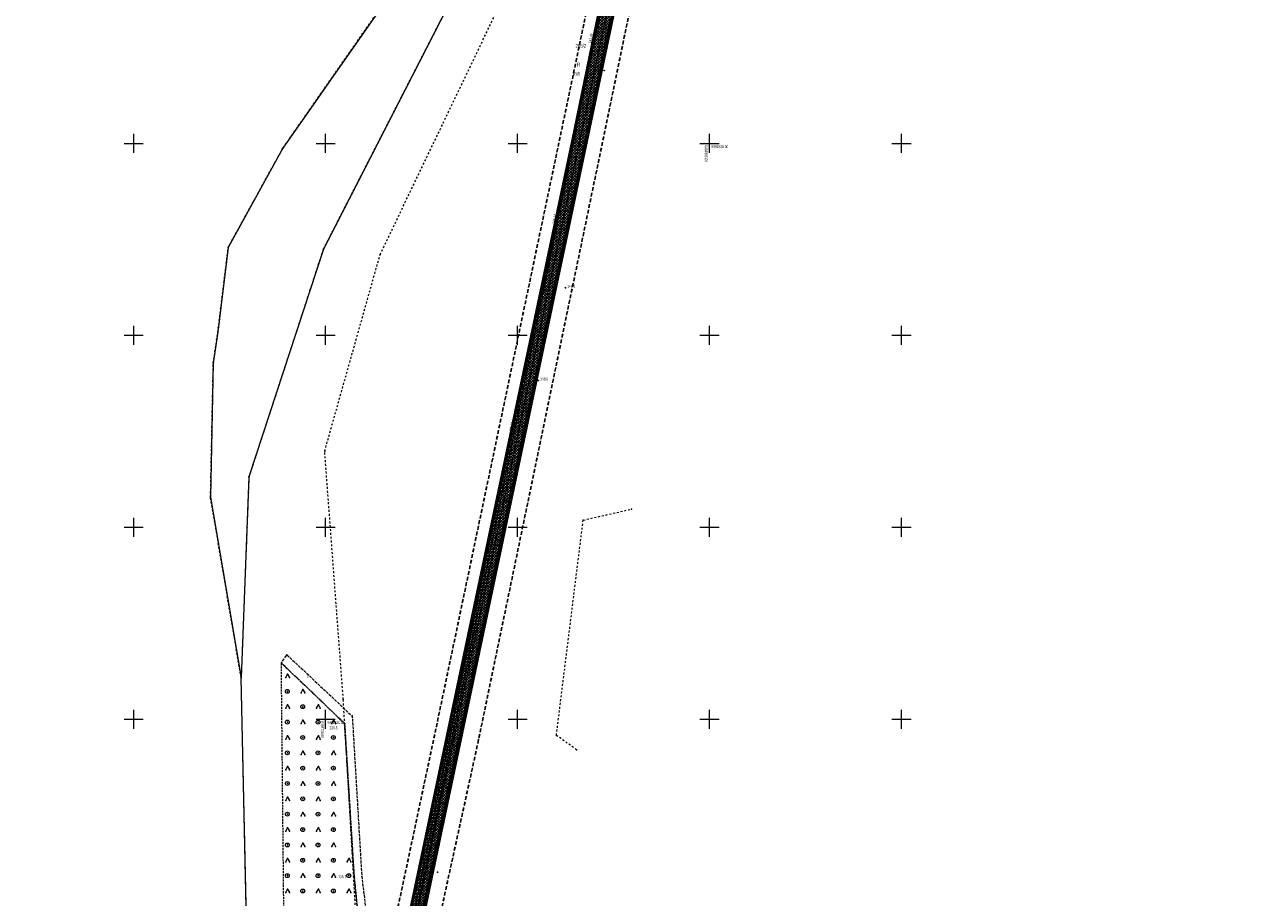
# Model space of a CAD drawing. Extents: x 6456700 to 6518119, y 5963420 to 5980059.
# Tile 123 of 256: x 6511890 to 6512212, y 5964903 to 5965130. Entities that reach past the tile are written whole.
import ezdxf
from ezdxf.enums import TextEntityAlignment as Align

# ---------------------------------------------------------------- set-up
doc = ezdxf.new("R2010")
doc.units = 0
doc.header["$MEASUREMENT"] = 0
for name, pattern in [('L_0_03', [1, 0.5, -0.5]), ('L_0_04', [1.5, 1, -0.5]), ('L_0_52', [1, 0.75, -0.25]), ('L_0_5A', [0.75, 0.5, -0.25])]:
    doc.linetypes.add(name, pattern=pattern)
doc.layers.get('0').update_dxf_attribs({"color": 2, "linetype": 'CONTINUOUS', "lineweight": 5})
for name, color, linetype, lineweight in [('18mm Kreska ciągła', 7, 'CONTINUOUS', 18), ('202_punkt_graniczny', 7, 'CONTINUOUS', 18), ('203_punkt_graniczny', 7, 'CONTINUOUS', 18), ('209_oznaczenie_konturu_klasyfikacyjnego', 96, 'CONTINUOUS', 18), ('210_oznaczenie_konturu_uzytku_gruntowego', 96, 'CONTINUOUS', 18), ('211_numer_dzialki_ewidencyjnej', 7, 'CONTINUOUS', 18), ('218_kontur_uzytku_gruntowego', 96, 'L_0_03', 18), ('219_dzialka_ewidencyjna', 7, 'CONTINUOUS', 18), ('50mm Kreska ciągła', 7, 'CONTINUOUS', 50), ('9mm Kreska ciągła', 252, 'CONTINUOUS', 9), ('jezdnia', 7, 'CONTINUOUS', 18), ('jezdnia_Atr17', 7, 'CONTINUOUS', 18), ('pikieta_naturalna', 7, 'CONTINUOUS', 18), ('pikieta_naturalna_Atr2', 7, 'CONTINUOUS', 18), ('przewod_kanalizacyjny', 7, 'CONTINUOUS', 18), ('przewod_wodociagowy', 7, 'CONTINUOUS', 18), ('rzedna', 7, 'CONTINUOUS', 18), ('rzedna_Atr2', 7, 'CONTINUOUS', 18), ('siatka_krzyrzy', 7, 'CONTINUOUS', 18), ('teren_zalesiony', 7, 'CONTINUOUS', 18), ('Zakres', 7, 'CONTINUOUS', 18)]:
    doc.layers.add(name, color=color, linetype=linetype, lineweight=lineweight)
doc.styles.get("Standard").update_dxf_attribs({"font": 'txt', "width": 0.75})

# ---------------------------------------------------------------- blocks, each defined once
blk = doc.blocks.new('mdcp_nowa')
at = {"layer": '203_punkt_graniczny', "linetype": 'Continuous', "lineweight": 18, "true_color": 0x000000}
for points in [[(6494688.86, 5981548.67, 1), (6494688.86, 5981548.75, 1)], [(6494674.63, 5981522.83, 1), (6494674.63, 5981522.92, 1)], [(6494699.4, 5981522.42, 1), (6494699.4, 5981522.51, 1)], [(6494671.92, 5981500.8, 1), (6494671.92, 5981500.89, 1)], [(6494670.74, 5981492.72, 1), (6494670.74, 5981492.81, 1)], [(6494680.02, 5981463.08, 1), (6494680.02, 5981463.17, 1)], [(6494670.01, 5981457.76, 1), (6494670.01, 5981457.86, 1)], [(6494677.99, 5981410.78, 1), (6494677.99, 5981410.87, 1)]]:
    blk.add_hatch(color=18, dxfattribs=at).paths.add_polyline_path(points)
at = {"layer": 'pikieta_naturalna', "linetype": 'Continuous', "lineweight": 18, "true_color": 0x000000}
for points in [[(6494772.56, 5981568.96, 1), (6494772.56, 5981569.04, 1)], [(6494769.57, 5981563.72, 1), (6494769.57, 5981563.81, 1)], [(6494766.26, 5981549.62, 1), (6494766.26, 5981549.71, 1)], [(6494763.7, 5981539.71, 1), (6494763.7, 5981539.8, 1)], [(6494758.54, 5981513.37, 1), (6494758.54, 5981513.46, 1)], [(6494762.45, 5981512.36, 1), (6494762.45, 5981512.45, 1)], [(6494755.38, 5981488.21, 1), (6494755.38, 5981488.29, 1)], [(6494751.13, 5981479.09, 1), (6494751.13, 5981479.18, 1)], [(6494744.97, 5981456.58, 1), (6494744.97, 5981456.67, 1)], [(6494744.75, 5981446.86, 1), (6494744.75, 5981446.95, 1)], [(6494739.88, 5981421.71, 1), (6494739.88, 5981421.79, 1)], [(6494704.94, 5981398.82, 1), (6494704.94, 5981398.91, 1)], [(6494734.75, 5981395.75, 1), (6494734.75, 5981395.83, 1)], [(6494728.87, 5981368.09, 1), (6494728.87, 5981368.18, 1)], [(6494707.44, 5981358.74, 1), (6494707.44, 5981358.83, 1)], [(6494729.16, 5981360.09, 1), (6494729.16, 5981360.18, 1)]]:
    blk.add_hatch(color=18, dxfattribs=at).paths.add_polyline_path(points)
at = {"layer": 'rzedna', "linetype": 'Continuous', "lineweight": 18, "true_color": 0x000000}
for points in [[(6494769.33, 5981575.86, 1), (6494769.33, 5981575.95, 1)], [(6494769.72, 5981575.71, 1), (6494769.72, 5981575.8, 1)], [(6494759.64, 5981528.51, 1), (6494759.64, 5981528.61, 1)], [(6494760.13, 5981528.39, 1), (6494760.13, 5981528.49, 1)], [(6494748.57, 5981474.46, 1), (6494748.57, 5981474.55, 1)], [(6494749.03, 5981474.39, 1), (6494749.03, 5981474.49, 1)], [(6494736.71, 5981416.54, 1), (6494736.71, 5981416.62, 1)], [(6494737.27, 5981416.49, 1), (6494737.27, 5981416.58, 1)], [(6494725.45, 5981361.28, 1), (6494725.45, 5981361.37, 1)], [(6494726.02, 5981361.24, 1), (6494726.02, 5981361.33, 1)]]:
    blk.add_hatch(color=18, dxfattribs=at).paths.add_polyline_path(points)
for p in [(6494779.7, 5981454.74), (6494765.38, 5981392.07)]:
    blk.add_point(p)
at = {"layer": '202_punkt_graniczny', "color": 7, "linetype": 'Continuous', "lineweight": 18}
for centre in [(6494770.28, 5981578.21), (6494773.21, 5981577.59), (6494749.62, 5981480.38), (6494752.56, 5981479.76), (6494728.97, 5981382.54), (6494731.9, 5981381.92)]:
    blk.add_circle(centre, 0.25, dxfattribs=at)
at = {"layer": '202_punkt_graniczny'}
for p in [(6494770.28, 5981578.21), (6494773.21, 5981577.59), (6494749.62, 5981480.38), (6494752.56, 5981479.76), (6494728.97, 5981382.54), (6494731.9, 5981381.92)]:
    blk.add_point(p, dxfattribs=at)
at = {"layer": '203_punkt_graniczny', "color": 7, "linetype": 'Continuous', "lineweight": 18}
for centre in [(6494688.86, 5981548.71), (6494674.63, 5981522.87), (6494699.4, 5981522.47), (6494671.92, 5981500.85), (6494670.74, 5981492.77), (6494680.02, 5981463.13), (6494670.01, 5981457.81), (6494677.99, 5981410.82)]:
    blk.add_circle(centre, 0.045, dxfattribs=at)
at = {"layer": '203_punkt_graniczny'}
for p in [(6494688.86, 5981548.71), (6494674.63, 5981522.87), (6494699.4, 5981522.47), (6494671.92, 5981500.85), (6494670.74, 5981492.77), (6494680.02, 5981463.13), (6494670.01, 5981457.81), (6494677.99, 5981410.82)]:
    blk.add_point(p, dxfattribs=at)
at = {"layer": '218_kontur_uzytku_gruntowego', "lineweight": 18, "flags": 128}
for points in [[(6494770.28, 5981578.21), (6494790.94, 5981676.05)], [(6494773.21, 5981577.59), (6494793.87, 5981675.43)], [(6494741.09, 5981603.83), (6494699.4, 5981522.47)], [(6494688.86, 5981548.71), (6494718.51, 5981591.3)], [(6494714.18, 5981521.01), (6494746, 5981587.38)], [(6494749.62, 5981480.38), (6494770.28, 5981578.21)], [(6494752.56, 5981479.76), (6494773.21, 5981577.59)], [(6494674.63, 5981522.87), (6494688.86, 5981548.71)], [(6494671.92, 5981500.85), (6494674.63, 5981522.87)], [(6494699.4, 5981522.47), (6494680.02, 5981463.13)], [(6494699.75, 5981469.82), (6494714.18, 5981521.01)], [(6494670.74, 5981492.77), (6494671.92, 5981500.85)], [(6494670.01, 5981457.81), (6494670.74, 5981492.77)], [(6494728.97, 5981382.54), (6494749.62, 5981480.38)], [(6494731.9, 5981381.92), (6494752.56, 5981479.76)], [(6494704.6, 5981405.16), (6494699.75, 5981469.82)], [(6494680.02, 5981463.13), (6494677.99, 5981410.82)], [(6494677.99, 5981410.82), (6494670.01, 5981457.81)], [(6494767.08, 5981451.87), (6494779.7, 5981454.74)], [(6494760.1, 5981395.81), (6494767.08, 5981451.87)], [(6494679.32, 5981351.06), (6494677.99, 5981410.82)], [(6494710.63, 5981301.79), (6494704.6, 5981405.16)], [(6494765.38, 5981392.07), (6494760.1, 5981395.81)], [(6494717.04, 5981311.56), (6494731.9, 5981381.92)], [(6494721.07, 5981345.14), (6494728.97, 5981382.54)]]:
    blk.add_lwpolyline(points, dxfattribs=at)
at = {"layer": '218_kontur_uzytku_gruntowego'}
for p in [(6494770.28, 5981578.21), (6494770.28, 5981578.21), (6494770.28, 5981578.21), (6494770.28, 5981578.21), (6494773.21, 5981577.59), (6494773.21, 5981577.59), (6494773.21, 5981577.59), (6494773.21, 5981577.59), (6494688.86, 5981548.71), (6494688.86, 5981548.71), (6494674.63, 5981522.87), (6494674.63, 5981522.87), (6494699.4, 5981522.47), (6494699.4, 5981522.47), (6494714.18, 5981521.01), (6494714.18, 5981521.01), (6494714.18, 5981521.01), (6494714.18, 5981521.01), (6494671.92, 5981500.85), (6494671.92, 5981500.85), (6494670.74, 5981492.77), (6494670.74, 5981492.77), (6494749.62, 5981480.38), (6494749.62, 5981480.38), (6494749.62, 5981480.38), (6494749.62, 5981480.38), (6494752.56, 5981479.76), (6494752.56, 5981479.76), (6494752.56, 5981479.76), (6494752.56, 5981479.76), (6494699.75, 5981469.82), (6494699.75, 5981469.82), (6494699.75, 5981469.82), (6494699.75, 5981469.82), (6494680.02, 5981463.13), (6494680.02, 5981463.13), (6494670.01, 5981457.81), (6494670.01, 5981457.81), (6494767.08, 5981451.87), (6494767.08, 5981451.87), (6494677.99, 5981410.82), (6494677.99, 5981410.82), (6494677.99, 5981410.82), (6494677.99, 5981410.82), (6494704.6, 5981405.16), (6494704.6, 5981405.16), (6494704.6, 5981405.16), (6494704.6, 5981405.16), (6494760.1, 5981395.81), (6494760.1, 5981395.81), (6494728.97, 5981382.54), (6494728.97, 5981382.54), (6494728.97, 5981382.54), (6494728.97, 5981382.54), (6494731.9, 5981381.92), (6494731.9, 5981381.92), (6494731.9, 5981381.92), (6494731.9, 5981381.92)]:
    blk.add_point(p, dxfattribs=at)
at = {"layer": '219_dzialka_ewidencyjna', "color": 3, "linetype": 'Continuous', "lineweight": 18, "flags": 128}
for points in [[(6494770.28, 5981578.21), (6494790.94, 5981676.05)], [(6494773.21, 5981577.59), (6494793.87, 5981675.43)], [(6494741.09, 5981603.83), (6494699.4, 5981522.47)], [(6494718.51, 5981591.3), (6494688.86, 5981548.71)], [(6494749.62, 5981480.38), (6494770.28, 5981578.21)], [(6494752.56, 5981479.76), (6494773.21, 5981577.59)], [(6494688.86, 5981548.71), (6494674.63, 5981522.87)], [(6494674.63, 5981522.87), (6494671.92, 5981500.85)], [(6494699.4, 5981522.47), (6494680.02, 5981463.13)], [(6494671.92, 5981500.85), (6494670.74, 5981492.77)], [(6494670.74, 5981492.77), (6494670.01, 5981457.81)], [(6494728.97, 5981382.54), (6494749.62, 5981480.38)], [(6494731.9, 5981381.92), (6494752.56, 5981479.76)], [(6494680.02, 5981463.13), (6494677.99, 5981410.82)], [(6494670.01, 5981457.81), (6494677.99, 5981410.82)], [(6494679.32, 5981351.06), (6494677.99, 5981410.82)], [(6494710.85, 5981296.74), (6494728.97, 5981382.54)], [(6494713.86, 5981296.49), (6494731.9, 5981381.92)]]:
    blk.add_lwpolyline(points, dxfattribs=at)
at = {"layer": '219_dzialka_ewidencyjna', "color": 3}
for p in [(6494770.28, 5981578.21), (6494770.28, 5981578.21), (6494773.21, 5981577.59), (6494773.21, 5981577.59), (6494688.86, 5981548.71), (6494688.86, 5981548.71), (6494674.63, 5981522.87), (6494674.63, 5981522.87), (6494699.4, 5981522.47), (6494699.4, 5981522.47), (6494671.92, 5981500.85), (6494671.92, 5981500.85), (6494670.74, 5981492.77), (6494670.74, 5981492.77), (6494749.62, 5981480.38), (6494749.62, 5981480.38), (6494752.56, 5981479.76), (6494752.56, 5981479.76), (6494680.02, 5981463.13), (6494680.02, 5981463.13), (6494670.01, 5981457.81), (6494670.01, 5981457.81), (6494677.99, 5981410.82), (6494677.99, 5981410.82), (6494677.99, 5981410.82), (6494728.97, 5981382.54), (6494728.97, 5981382.54), (6494731.9, 5981381.92), (6494731.9, 5981381.92)]:
    blk.add_point(p, dxfattribs=at)
at = {"layer": 'jezdnia', "color": 7, "linetype": 'L_0_52', "lineweight": 18, "flags": 128}
blk.add_lwpolyline([(6494689.93, 5981416.78), (6494706.92, 5981400.82), (6494709.41, 5981359.01), (6494712.54, 5981333.42), (6494712.98, 5981303.17), (6494713.31, 5981300.28), (6494713.85, 5981296.4), (6494712.82, 5981273.82), (6494714.22, 5981236.42), (6494712.46, 5981224.52), (6494707.96, 5981224.18), (6494709.02, 5981238.31), (6494710.21, 5981273.66), (6494710.7, 5981303.42), (6494710.11, 5981332.99), (6494707.44, 5981358.78), (6494704.94, 5981398.86), (6494688.46, 5981414.69)], close=True, dxfattribs=at)
at = {"layer": 'jezdnia'}
for p in [(6494689.93, 5981416.78), (6494688.46, 5981414.69), (6494706.92, 5981400.82), (6494704.94, 5981398.86), (6494707.44, 5981358.78), (6494709.41, 5981359.01)]:
    blk.add_point(p, dxfattribs=at)
at = {"layer": 'pikieta_naturalna', "color": 7, "linetype": 'Continuous', "lineweight": 18}
for centre in [(6494772.56, 5981569), (6494769.57, 5981563.77), (6494766.26, 5981549.66), (6494763.7, 5981539.76), (6494758.54, 5981513.41), (6494762.45, 5981512.4), (6494755.38, 5981488.25), (6494751.13, 5981479.14), (6494744.97, 5981456.62), (6494744.75, 5981446.9), (6494739.88, 5981421.75), (6494704.94, 5981398.86), (6494734.75, 5981395.79), (6494728.87, 5981368.14), (6494707.44, 5981358.78), (6494729.16, 5981360.14)]:
    blk.add_circle(centre, 0.045, dxfattribs=at)
at = {"layer": 'pikieta_naturalna'}
for p in [(6494772.56, 5981569), (6494769.57, 5981563.77), (6494766.26, 5981549.66), (6494763.7, 5981539.76), (6494758.54, 5981513.41), (6494762.45, 5981512.4), (6494755.38, 5981488.25), (6494751.13, 5981479.14), (6494744.97, 5981456.62), (6494744.75, 5981446.9), (6494739.88, 5981421.75), (6494704.94, 5981398.86), (6494734.75, 5981395.79), (6494728.87, 5981368.14), (6494707.44, 5981358.78), (6494729.16, 5981360.14)]:
    blk.add_point(p, dxfattribs=at)
at = {"layer": 'przewod_kanalizacyjny', "color": 34, "linetype": 'Continuous', "lineweight": 18, "flags": 128}
blk.add_lwpolyline([(6494710.02, 5981224.59), (6494712.73, 5981299.13), (6494714.74, 5981309.22), (6494725.45, 5981361.32), (6494736.71, 5981416.58), (6494748.57, 5981474.51), (6494759.64, 5981528.56), (6494769.33, 5981575.9), (6494780.23, 5981628.88), (6494789.56, 5981673.48), (6494801.12, 5981726.88), (6494812.93, 5981781.06), (6494824.61, 5981835.02), (6494837.01, 5981892.75), (6494849.07, 5981948.89), (6494861.07, 5982003.73), (6494867.35, 5982032.39), (6494874.85, 5982069.31)], dxfattribs=at)
at = {"layer": 'przewod_kanalizacyjny'}
for p in [(6494769.33, 5981575.9), (6494759.64, 5981528.56), (6494748.57, 5981474.51), (6494736.71, 5981416.58), (6494725.45, 5981361.32)]:
    blk.add_point(p, dxfattribs=at)
at = {"layer": 'przewod_wodociagowy', "color": 5, "linetype": 'Continuous', "lineweight": 18, "flags": 128}
blk.add_lwpolyline([(6494892.06, 5982140.59), (6494877.83, 5982080.71), (6494875.47, 5982069.24), (6494867.82, 5982032.34), (6494861.63, 5982003.58), (6494849.58, 5981948.68), (6494837.65, 5981892.5), (6494825.12, 5981834.8), (6494813.48, 5981780.79), (6494801.71, 5981726.67), (6494790.16, 5981673.27), (6494780.64, 5981628.68), (6494769.72, 5981575.76), (6494760.13, 5981528.44), (6494749.03, 5981474.44), (6494737.27, 5981416.53), (6494726.02, 5981361.28), (6494715.35, 5981309.09), (6494713.3, 5981298.99), (6494710.89, 5981224.49)], dxfattribs=at)
at = {"layer": 'przewod_wodociagowy'}
for p in [(6494769.72, 5981575.76), (6494760.13, 5981528.44), (6494749.03, 5981474.44), (6494737.27, 5981416.53), (6494726.02, 5981361.28)]:
    blk.add_point(p, dxfattribs=at)
at = {"layer": 'rzedna', "color": 7, "linetype": 'Continuous', "lineweight": 18}
for centre in [(6494769.33, 5981575.9), (6494769.72, 5981575.76), (6494759.64, 5981528.56), (6494760.13, 5981528.44), (6494748.57, 5981474.51), (6494749.03, 5981474.44), (6494736.71, 5981416.58), (6494737.27, 5981416.53), (6494725.45, 5981361.32), (6494726.02, 5981361.28)]:
    blk.add_circle(centre, 0.045, dxfattribs=at)
at = {"layer": 'rzedna'}
for p in [(6494769.33, 5981575.9), (6494769.72, 5981575.76), (6494759.64, 5981528.56), (6494760.13, 5981528.44), (6494748.57, 5981474.51), (6494749.03, 5981474.44), (6494736.71, 5981416.58), (6494737.27, 5981416.53), (6494725.45, 5981361.32), (6494726.02, 5981361.28)]:
    blk.add_point(p, dxfattribs=at)
at = {"layer": 'siatka_krzyrzy', "linetype": 'Continuous', "lineweight": 18, "flags": 128}
for points in [[(6494650, 5981547.5), (6494650, 5981552.5)], [(6494700, 5981547.5), (6494700, 5981552.5)], [(6494750, 5981547.5), (6494750, 5981552.5)], [(6494800, 5981547.5), (6494800, 5981552.5)], [(6494850, 5981547.5), (6494850, 5981552.5)], [(6494647.5, 5981550), (6494652.5, 5981550)], [(6494697.5, 5981550), (6494702.5, 5981550)], [(6494747.5, 5981550), (6494752.5, 5981550)], [(6494797.5, 5981550), (6494802.5, 5981550)], [(6494847.5, 5981550), (6494852.5, 5981550)], [(6494650, 5981497.5), (6494650, 5981502.5)], [(6494700, 5981497.5), (6494700, 5981502.5)], [(6494750, 5981497.5), (6494750, 5981502.5)], [(6494800, 5981497.5), (6494800, 5981502.5)], [(6494850, 5981497.5), (6494850, 5981502.5)], [(6494647.5, 5981500), (6494652.5, 5981500)], [(6494697.5, 5981500), (6494702.5, 5981500)], [(6494747.5, 5981500), (6494752.5, 5981500)], [(6494797.5, 5981500), (6494802.5, 5981500)], [(6494847.5, 5981500), (6494852.5, 5981500)], [(6494650, 5981447.5), (6494650, 5981452.5)], [(6494700, 5981447.5), (6494700, 5981452.5)], [(6494750, 5981447.5), (6494750, 5981452.5)], [(6494800, 5981447.5), (6494800, 5981452.5)], [(6494850, 5981447.5), (6494850, 5981452.5)], [(6494647.5, 5981450), (6494652.5, 5981450)], [(6494697.5, 5981450), (6494702.5, 5981450)], [(6494747.5, 5981450), (6494752.5, 5981450)], [(6494797.5, 5981450), (6494802.5, 5981450)], [(6494847.5, 5981450), (6494852.5, 5981450)], [(6494650, 5981397.5), (6494650, 5981402.5)], [(6494700, 5981397.5), (6494700, 5981402.5)], [(6494750, 5981397.5), (6494750, 5981402.5)], [(6494800, 5981397.5), (6494800, 5981402.5)], [(6494850, 5981397.5), (6494850, 5981402.5)], [(6494647.5, 5981400), (6494652.5, 5981400)], [(6494697.5, 5981400), (6494702.5, 5981400)], [(6494747.5, 5981400), (6494752.5, 5981400)], [(6494797.5, 5981400), (6494802.5, 5981400)], [(6494847.5, 5981400), (6494852.5, 5981400)]]:
    blk.add_lwpolyline(points, dxfattribs=at)
at = {"layer": 'teren_zalesiony', "color": 7, "linetype": 'L_0_5A', "lineweight": 18, "flags": 128}
blk.add_lwpolyline([(6494698.67, 5981224.19), (6494696.16, 5981225.8), (6494692.81, 5981249.42), (6494692.53, 5981259.85), (6494691.16, 5981277.24), (6494686.93, 5981297.02), (6494689.27, 5981334.06), (6494688.46, 5981414.69), (6494704.94, 5981398.86), (6494707.44, 5981358.78), (6494710.11, 5981332.99), (6494710.7, 5981303.42), (6494710.21, 5981273.66), (6494709.02, 5981238.31), (6494707.96, 5981224.18)], close=True, dxfattribs=at)
at = {"layer": 'teren_zalesiony', "color": 7, "linetype": 'Continuous', "lineweight": 18, "flags": 128}
for points in [[(6494689.6, 5981410.86), (6494690.1, 5981411.73)], [(6494690.1, 5981411.73), (6494690.6, 5981410.86)], [(6494693.6, 5981406.86), (6494694.1, 5981407.73)], [(6494694.1, 5981407.73), (6494694.6, 5981406.86)], [(6494689.6, 5981402.86), (6494690.1, 5981403.73)], [(6494690.1, 5981403.73), (6494690.6, 5981402.86)], [(6494697.6, 5981402.86), (6494698.1, 5981403.73)], [(6494698.1, 5981403.73), (6494698.6, 5981402.86)], [(6494693.6, 5981398.86), (6494694.1, 5981399.73)], [(6494694.1, 5981399.73), (6494694.6, 5981398.86)], [(6494701.6, 5981398.86), (6494702.1, 5981399.73)], [(6494702.1, 5981399.73), (6494702.6, 5981398.86)], [(6494689.6, 5981394.86), (6494690.1, 5981395.73)], [(6494690.1, 5981395.73), (6494690.6, 5981394.86)], [(6494697.6, 5981394.86), (6494698.1, 5981395.73)], [(6494698.1, 5981395.73), (6494698.6, 5981394.86)], [(6494693.6, 5981390.86), (6494694.1, 5981391.73)], [(6494694.1, 5981391.73), (6494694.6, 5981390.86)], [(6494701.6, 5981390.86), (6494702.1, 5981391.73)], [(6494702.1, 5981391.73), (6494702.6, 5981390.86)], [(6494689.6, 5981386.86), (6494690.1, 5981387.73)], [(6494690.1, 5981387.73), (6494690.6, 5981386.86)], [(6494697.6, 5981386.86), (6494698.1, 5981387.73)], [(6494698.1, 5981387.73), (6494698.6, 5981386.86)], [(6494693.6, 5981382.86), (6494694.1, 5981383.73)], [(6494694.1, 5981383.73), (6494694.6, 5981382.86)], [(6494701.6, 5981382.86), (6494702.1, 5981383.73)], [(6494702.1, 5981383.73), (6494702.6, 5981382.86)], [(6494689.6, 5981378.86), (6494690.1, 5981379.73)], [(6494690.1, 5981379.73), (6494690.6, 5981378.86)], [(6494697.6, 5981378.86), (6494698.1, 5981379.73)], [(6494698.1, 5981379.73), (6494698.6, 5981378.86)], [(6494693.6, 5981374.86), (6494694.1, 5981375.73)], [(6494694.1, 5981375.73), (6494694.6, 5981374.86)], [(6494701.6, 5981374.86), (6494702.1, 5981375.73)], [(6494702.1, 5981375.73), (6494702.6, 5981374.86)], [(6494689.6, 5981370.86), (6494690.1, 5981371.73)], [(6494690.1, 5981371.73), (6494690.6, 5981370.86)], [(6494697.6, 5981370.86), (6494698.1, 5981371.73)], [(6494698.1, 5981371.73), (6494698.6, 5981370.86)], [(6494693.6, 5981366.86), (6494694.1, 5981367.73)], [(6494694.1, 5981367.73), (6494694.6, 5981366.86)], [(6494701.6, 5981366.86), (6494702.1, 5981367.73)], [(6494702.1, 5981367.73), (6494702.6, 5981366.86)], [(6494689.6, 5981362.86), (6494690.1, 5981363.73)], [(6494690.1, 5981363.73), (6494690.6, 5981362.86)], [(6494697.6, 5981362.86), (6494698.1, 5981363.73)], [(6494698.1, 5981363.73), (6494698.6, 5981362.86)], [(6494705.6, 5981362.86), (6494706.1, 5981363.73)], [(6494706.1, 5981363.73), (6494706.6, 5981362.86)], [(6494693.6, 5981358.86), (6494694.1, 5981359.73)], [(6494694.1, 5981359.73), (6494694.6, 5981358.86)], [(6494701.6, 5981358.86), (6494702.1, 5981359.73)], [(6494702.1, 5981359.73), (6494702.6, 5981358.86)], [(6494689.6, 5981354.86), (6494690.1, 5981355.73)], [(6494690.1, 5981355.73), (6494690.6, 5981354.86)], [(6494697.6, 5981354.86), (6494698.1, 5981355.73)], [(6494698.1, 5981355.73), (6494698.6, 5981354.86)], [(6494705.6, 5981354.86), (6494706.1, 5981355.73)], [(6494706.1, 5981355.73), (6494706.6, 5981354.86)]]:
    blk.add_lwpolyline(points, dxfattribs=at)
at = {"layer": 'teren_zalesiony', "color": 7, "linetype": 'Continuous', "lineweight": 18}
for centre in [(6494690.02, 5981407.27), (6494694.02, 5981403.27), (6494690.02, 5981399.27), (6494698.02, 5981399.27), (6494694.02, 5981395.27), (6494702.02, 5981395.27), (6494690.02, 5981391.27), (6494698.02, 5981391.27), (6494694.02, 5981387.27), (6494702.02, 5981387.27), (6494690.02, 5981383.27), (6494698.02, 5981383.27), (6494694.02, 5981379.27), (6494702.02, 5981379.27), (6494690.02, 5981375.27), (6494698.02, 5981375.27), (6494694.02, 5981371.27), (6494702.02, 5981371.27), (6494690.02, 5981367.27), (6494698.02, 5981367.27), (6494694.02, 5981363.27), (6494702.02, 5981363.27), (6494690.02, 5981359.27), (6494698.02, 5981359.27), (6494706.02, 5981359.27), (6494694.02, 5981355.27), (6494702.02, 5981355.27)]:
    blk.add_circle(centre, 0.5, dxfattribs=at)
at = {"layer": 'teren_zalesiony'}
for p in [(6494688.46, 5981414.69), (6494689.6, 5981410.86), (6494690.1, 5981411.73), (6494690.1, 5981411.73), (6494690.6, 5981410.86), (6494690.02, 5981407.27), (6494693.6, 5981406.86), (6494694.1, 5981407.73), (6494694.1, 5981407.73), (6494694.6, 5981406.86), (6494689.6, 5981402.86), (6494690.1, 5981403.73), (6494690.1, 5981403.73), (6494690.6, 5981402.86), (6494694.02, 5981403.27), (6494697.6, 5981402.86), (6494698.1, 5981403.73), (6494698.1, 5981403.73), (6494698.6, 5981402.86), (6494690.02, 5981399.27), (6494694.1, 5981399.73), (6494694.1, 5981399.73), (6494698.02, 5981399.27), (6494702.1, 5981399.73), (6494702.1, 5981399.73), (6494693.6, 5981398.86), (6494694.6, 5981398.86), (6494701.6, 5981398.86), (6494702.6, 5981398.86), (6494704.94, 5981398.86), (6494689.6, 5981394.86), (6494690.1, 5981395.73), (6494690.1, 5981395.73), (6494690.6, 5981394.86), (6494694.02, 5981395.27), (6494697.6, 5981394.86), (6494698.1, 5981395.73), (6494698.1, 5981395.73), (6494698.6, 5981394.86), (6494702.02, 5981395.27), (6494690.02, 5981391.27), (6494693.6, 5981390.86), (6494694.1, 5981391.73), (6494694.1, 5981391.73), (6494694.6, 5981390.86), (6494698.02, 5981391.27), (6494701.6, 5981390.86), (6494702.1, 5981391.73), (6494702.1, 5981391.73), (6494702.6, 5981390.86), (6494689.6, 5981386.86), (6494690.1, 5981387.73), (6494690.1, 5981387.73), (6494690.6, 5981386.86), (6494694.02, 5981387.27), (6494697.6, 5981386.86), (6494698.1, 5981387.73), (6494698.1, 5981387.73), (6494698.6, 5981386.86), (6494702.02, 5981387.27), (6494690.02, 5981383.27), (6494694.1, 5981383.73), (6494694.1, 5981383.73), (6494698.02, 5981383.27), (6494702.1, 5981383.73), (6494702.1, 5981383.73), (6494693.6, 5981382.86), (6494694.6, 5981382.86), (6494701.6, 5981382.86), (6494702.6, 5981382.86), (6494689.6, 5981378.86), (6494690.1, 5981379.73), (6494690.1, 5981379.73), (6494690.6, 5981378.86), (6494694.02, 5981379.27), (6494697.6, 5981378.86), (6494698.1, 5981379.73), (6494698.1, 5981379.73), (6494698.6, 5981378.86), (6494702.02, 5981379.27), (6494690.02, 5981375.27), (6494693.6, 5981374.86), (6494694.1, 5981375.73), (6494694.1, 5981375.73), (6494694.6, 5981374.86), (6494698.02, 5981375.27), (6494701.6, 5981374.86), (6494702.1, 5981375.73), (6494702.1, 5981375.73), (6494702.6, 5981374.86), (6494689.6, 5981370.86), (6494690.1, 5981371.73), (6494690.1, 5981371.73), (6494690.6, 5981370.86), (6494694.02, 5981371.27), (6494697.6, 5981370.86), (6494698.1, 5981371.73), (6494698.1, 5981371.73), (6494698.6, 5981370.86), (6494702.02, 5981371.27), (6494690.02, 5981367.27), (6494694.1, 5981367.73), (6494694.1, 5981367.73), (6494698.02, 5981367.27), (6494702.1, 5981367.73), (6494702.1, 5981367.73), (6494690.1, 5981363.73), (6494690.1, 5981363.73), (6494693.6, 5981366.86), (6494694.6, 5981366.86), (6494698.1, 5981363.73), (6494698.1, 5981363.73), (6494701.6, 5981366.86), (6494702.6, 5981366.86), (6494706.1, 5981363.73), (6494706.1, 5981363.73), (6494689.6, 5981362.86), (6494690.6, 5981362.86), (6494694.02, 5981363.27), (6494697.6, 5981362.86), (6494698.6, 5981362.86), (6494702.02, 5981363.27), (6494705.6, 5981362.86), (6494706.6, 5981362.86), (6494690.02, 5981359.27), (6494693.6, 5981358.86), (6494694.1, 5981359.73), (6494694.1, 5981359.73), (6494694.6, 5981358.86), (6494698.02, 5981359.27), (6494701.6, 5981358.86), (6494702.1, 5981359.73), (6494702.1, 5981359.73), (6494702.6, 5981358.86), (6494706.02, 5981359.27), (6494707.44, 5981358.78), (6494689.6, 5981354.86), (6494690.1, 5981355.73), (6494690.1, 5981355.73), (6494690.6, 5981354.86), (6494694.02, 5981355.27), (6494697.6, 5981354.86), (6494698.1, 5981355.73), (6494698.1, 5981355.73), (6494698.6, 5981354.86), (6494702.02, 5981355.27), (6494705.6, 5981354.86), (6494706.1, 5981355.73), (6494706.1, 5981355.73), (6494706.6, 5981354.86)]:
    blk.add_point(p, dxfattribs=at)
at = {"layer": 'Zakres', "linetype": 'L_0_04', "lineweight": 25, "flags": 128}
blk.add_lwpolyline([(6495113.77, 5985050.22), (6495121.12, 5984877.07), (6495125.76, 5984757.87), (6495129.89, 5984649.81), (6495141.08, 5984611.3), (6495145.77, 5984544.53), (6495147.36, 5984487.27), (6495157.22, 5984392.07), (6495162.95, 5984387.45), (6495180.24, 5984384.16), (6495229.5, 5984386.61), (6495251.65, 5984373.41), (6495258.77, 5984357.12), (6495255.44, 5984330.44), (6495250.77, 5984304.39), (6495252.21, 5984282.78), (6495255.46, 5984256.45), (6495254.94, 5984238.25), (6495266.4, 5984211), (6495277.24, 5984182.33), (6495294.2, 5984133.19), (6495300.94, 5984095.37), (6495313.24, 5984037.69), (6495317.44, 5983978.18), (6495300.35, 5983922.18), (6495282.35, 5983883.38), (6495266.21, 5983862.23), (6495242.03, 5983839.67), (6495211.11, 5983816.86), (6495158.26, 5983772.66), (6495130.6, 5983651.16), (6495116.31, 5983543.43), (6495129.51, 5983346.73), (6495134.58, 5983264.71), (6495139.64, 5983186.97), (6495193.25, 5983077.94), (6495199.2, 5983041.97), (6495206.23, 5983026), (6495208.96, 5983004.88), (6495202.27, 5982979.48), (6495202.42, 5982950.13), (6495209.35, 5982897.38), (6495215.97, 5982850.34), (6495228.6, 5982809.97), (6495226.85, 5982778.82), (6495225.04, 5982750.56), (6495220.26, 5982723.37), (6495226.54, 5982679.97), (6495206.06, 5982669.48), (6495192.68, 5982657.71), (6495184.57, 5982648.65), (6495174.78, 5982624.58), (6495164.23, 5982604.61), (6495150.7, 5982588.3), (6495137.69, 5982582.43), (6495118.26, 5982573.75), (6495100.35, 5982558.42), (6495090.36, 5982544.99), (6495075.87, 5982519.06), (6495060.83, 5982499.68), (6495049.41, 5982485.49), (6495035.07, 5982459.7), (6495006.7, 5982406.64), (6494980.89, 5982351.84), (6494944.35, 5982293.29), (6494925.72, 5982250.11), (6494905.2, 5982190.37), (6494898.43, 5982153.5), (6494879.51, 5982063.89), (6494864.14, 5981992.66), (6494816.93, 5981768.61), (6494777.79, 5981577.7), (6494739.84, 5981394.72), (6494718.65, 5981297.89), (6494716.45, 5981237.31), (6494738.62, 5981208.21), (6494776.48, 5981173.06), (6494817.16, 5981137.44), (6494847.63, 5981109.8), (6494877.39, 5981077.08), (6494912.75, 5981030.55), (6494916.06, 5981014.71), (6494903.86, 5980957.01), (6494916.13, 5980953.51), (6494892.32, 5980927.59), (6494850.7, 5980858.8), (6494806.81, 5980779.89), (6494785.1, 5980753.49), (6494715.22, 5980723.29), (6494679.96, 5980686.78), (6494651.35, 5980651.29), (6494549.14, 5980683.24), (6494511.84, 5980659.66), (6494443.61, 5980630.33), (6494428.78, 5980598.6), (6494431.58, 5980579.46), (6494420.56, 5980549.76), (6494416.45, 5980528.2), (6494403.86, 5980507.16), (6494388.89, 5980482.96), (6494365.32, 5980407.99), (6494335.67, 5980315.15), (6494332.29, 5980297.41), (6494335.1, 5980278.18), (6494347.25, 5980254.84), (6494336.79, 5980250.09), (6494300.04, 5980271.34), (6494320.8, 5980301.43), (6494336.81, 5980349.17), (6494344.85, 5980380.92), (6494360.85, 5980437.13), (6494374.18, 5980476.38), (6494386.14, 5980498.84), (6494403.02, 5980528.52), (6494411.33, 5980563.19), (6494420.84, 5980586.25), (6494420.25, 5980601.11), (6494434.95, 5980635.94), (6494446.75, 5980644.99), (6494465.77, 5980647.27), (6494513.02, 5980669.46), (6494507.85, 5980679.68), (6494547.89, 5980705.83), (6494570.06, 5980691.34), (6494636.17, 5980669.05), (6494706.14, 5980756.86), (6494742.78, 5980772.58), (6494798.53, 5980814.27), (6494826.12, 5980867.97), (6494849.57, 5980908.6), (6494845.35, 5980942.01), (6494853.94, 5980970.83), (6494891.08, 5980960.54), (6494890.11, 5980965.73), (6494903.94, 5981025.69), (6494869.98, 5981070.3), (6494770.97, 5981160.58), (6494728.18, 5981200.64), (6494706.13, 5981229.56), (6494707.94, 5981299.75), (6494728.84, 5981398.1), (6494767.06, 5981580.19), (6494806.17, 5981770.55), (6494854.36, 5981994.76), (6494869.73, 5982065.97), (6494888.61, 5982155.44), (6494891.67, 5982173.95), (6494895.82, 5982197.45), (6494916.38, 5982253.72), (6494935.47, 5982297.95), (6494954.97, 5982331.67), (6494972.09, 5982356.64), (6494997.76, 5982411.14), (6495026.29, 5982464.48), (6495041.09, 5982491.09), (6495052.99, 5982505.88), (6495067.51, 5982524.6), (6495081.94, 5982550.43), (6495092.99, 5982565.28), (6495112.86, 5982582.29), (6495133.59, 5982591.55), (6495144.48, 5982596.46), (6495155.87, 5982610.19), (6495165.7, 5982628.8), (6495175.96, 5982654.03), (6495185.62, 5982664.83), (6495200.4, 5982677.82), (6495212.49, 5982688.04), (6495209.64, 5982723.43), (6495215.22, 5982750.57), (6495216.87, 5982779.54), (6495218.31, 5982809.31), (6495206.86, 5982847.92), (6495199.44, 5982894.74), (6495192.11, 5982948.71), (6495190.16, 5982979.24), (6495183.47, 5983075.16), (6495129.79, 5983184.34), (6495124.6, 5983264.07), (6495119.53, 5983346.09), (6495106.27, 5983543.75), (6495120.74, 5983652.9), (6495148.75, 5983779.42), (6495204.15, 5983826.04), (6495273.41, 5983889.36), (6495288.53, 5983927.42), (6495300.83, 5983964.69), (6495303.91, 5983980.14), (6495301.32, 5984039.55), (6495291.1, 5984093.63), (6495284.5, 5984130.67), (6495267.84, 5984178.93), (6495257.12, 5984207.3), (6495244.96, 5984236.19), (6495244.79, 5984255.42), (6495242.25, 5984281.97), (6495240.71, 5984304.95), (6495245.55, 5984331.94), (6495248.51, 5984355.64), (6495243.77, 5984366.47), (6495226.98, 5984376.47), (6495179.54, 5984374.12), (6495158.61, 5984378.09), (6495147.7, 5984386.91), (6495137.38, 5984486.61), (6495135.78, 5984544.04), (6495131.18, 5984609.54), (6495119.95, 5984648.2), (6495115.76, 5984757.49), (6495111.12, 5984876.67), (6495103.73, 5985050.93), (6495109.36, 5985081.73), (6495120.41, 5985085.88)], close=True, dxfattribs=at)
at = {"layer": 'Zakres'}
for p in [(6494767.06, 5981580.19), (6494777.79, 5981577.7), (6494728.84, 5981398.1), (6494739.84, 5981394.72)]:
    blk.add_point(p, dxfattribs=at)
at = {"layer": '209_oznaczenie_konturu_klasyfikacyjnego', "lineweight": 20, "width": 0.66}
blk.add_text('RVI', height=1, dxfattribs=at).set_placement((6494764.3, 5981568.6), align=Align.TOP_LEFT)
at = {"layer": '210_oznaczenie_konturu_uzytku_gruntowego', "lineweight": 20, "width": 0.66}
blk.add_text('R', height=1, dxfattribs=at).set_placement((6494765.5, 5981571), align=Align.TOP_LEFT)
at = {"layer": '211_numer_dzialki_ewidencyjnej', "color": 7, "lineweight": 20, "width": 0.66}
blk.add_text('206/2', height=1, dxfattribs=at).set_placement((6494765.1, 5981575.9), align=Align.TOP_LEFT)
at = {"layer": 'jezdnia_Atr17', "color": 7, "lineweight": 15, "width": 0.66}
blk.add_text('j.', height=0.75, dxfattribs=at).set_placement((6494695.3, 5981411.71), align=Align.TOP_LEFT)
at = {"layer": 'pikieta_naturalna_Atr2', "color": 7, "lineweight": 15, "width": 0.66}
for s, p in [('143.2', (6494769.64, 5981570.43)), ('143.3', (6494768.51, 5981563.32)), ('143.1', (6494765.59, 5981548.99)), ('142.8', (6494762.93, 5981538.87)), ('140.9', (6494756.49, 5981512.99)), ('140.8', (6494762.95, 5981513.15)), ('138.6', (6494755.88, 5981489)), ('137.5', (6494750.23, 5981480.47)), ('135.9', (6494745.47, 5981457.37)), ('135.5', (6494742.86, 5981446.06)), ('135.3', (6494738.51, 5981421.24)), ('136.5', (6494701, 5981398.16)), ('135.3', (6494732.99, 5981394.88)), ('135.9', (6494727.72, 5981367.66)), ('135.9', (6494726.04, 5981360.49)), ('135.7', (6494703.26, 5981359.37))]:
    blk.add_text(s, height=0.75, dxfattribs=at).set_placement(p, align=Align.TOP_LEFT)
at = {"layer": 'rzedna_Atr2', "color": 7, "lineweight": 15, "width": 0.66}
for s, rotation, p in [('141.45', 79.2, (6494768.42, 5981576.18)), ('141.51', 80.1, (6494769.32, 5981576.12)), ('140.44', 79.2, (6494758.98, 5981529.15)), ('140.51', 77.1, (6494759.49, 5981528.88)), ('135.21', 79, (6494747.8, 5981475.02)), ('135.26', 78.6, (6494748.48, 5981474.74)), ('134.16', 79.2, (6494735.9, 5981417.22)), ('134.26', 79.6, (6494736.7, 5981416.92)), ('134.06', 80, (6494724.71, 5981361.77)), ('134.11', 78.7, (6494725.42, 5981361.77))]:
    blk.add_text(s, height=0.75, rotation=rotation, dxfattribs=at).set_placement(p, align=Align.TOP_LEFT)
at = {"layer": 'siatka_krzyrzy', "lineweight": 15, "width": 0.66}
for s, p in [('6494800.00', (6494799.5, 5981549.5)), ('6494700.00', (6494699.5, 5981399.5))]:
    blk.add_text(s, height=0.75, rotation=270, dxfattribs=at).set_placement(p, align=Align.TOP_LEFT)
for s, p in [('5981550.00', (6494800.5, 5981549.5)), ('5981400.00', (6494700.5, 5981399.5))]:
    blk.add_text(s, height=0.75, dxfattribs=at).set_placement(p, align=Align.TOP_LEFT)

msp = doc.modelspace()

# ---------------------------------------------------------------- block references
at = {"linetype": 'ByBlock'}
msp.add_blockref('mdcp_nowa', (17268.786, -16450.998), dxfattribs=at)

# ---------------------------------------------------------------- next in the draw order: hatches: boundary and pattern name
at = {"layer": '9mm Kreska ciągła'}
h = msp.add_hatch(dxfattribs=at)
h.set_pattern_fill('ANSI37', color=256, scale=4)
h.set_pattern_definition([(45, (6511243.1387, 5964620.2961), (-0.3535534, 0.3535534), []), (135, (6511243.1387, 5964620.2961), (-0.3535534, -0.3535534), [])])
h.paths.add_polyline_path([(6512110.549, 5965467.143), (6512113.974, 5965466.422), (6511986.548, 5964861.463), (6511983.124, 5964862.184)])

# ---------------------------------------------------------------- next in the draw order: linework, layer by layer
at = {"layer": '18mm Kreska ciągła', "color": 4, "ltscale": 0.1}
msp.add_lwpolyline([(6512124.763, 5965526.137), (6511981.952, 5964848.133, 0.0467829), (6511981.208, 5964841.64), (6511980.073, 5964786.562, 0.1937968), (6511985.368, 5964772.589), (6512012.531, 5964743.143, 0.0257422), (6512030.868, 5964725.211), (6512140.209, 5964628.776, -0.0682613), (6512158.093, 5964608.042), (6512174.467, 5964582.799, -0.215922), (6512178.786, 5964554.241), (6512162.669, 5964497.166)], format="xyb", dxfattribs=at)
at = {"layer": '50mm Kreska ciągła', "color": 6, "ltscale": 0.1}
for points in [[(6512123.051, 5965526.497), (6511980.24, 5964848.494, 0.0467829), (6511979.458, 5964841.676), (6511978.323, 5964786.598, 0.1937968), (6511984.082, 5964771.402), (6512011.245, 5964741.957, 0.0257422), (6512029.711, 5964723.898), (6512139.052, 5964627.464, -0.0682613), (6512156.625, 5964607.09), (6512172.999, 5964581.847, -0.215922), (6512177.102, 5964554.717), (6512160.985, 5964497.642)], [(6512126.476, 5965525.776), (6511983.665, 5964847.772, 0.0467829), (6511982.958, 5964841.604), (6511981.823, 5964786.526, 0.1937968), (6511986.655, 5964773.776), (6512013.817, 5964744.33, 0.0257422), (6512032.026, 5964726.523), (6512141.367, 5964630.089, -0.0682613), (6512159.562, 5964608.994), (6512175.935, 5964583.751, -0.215922), (6512180.47, 5964553.766), (6512164.353, 5964496.691)]]:
    msp.add_lwpolyline(points, format="xyb", dxfattribs=at)

doc.saveas('drawing.dxf')
